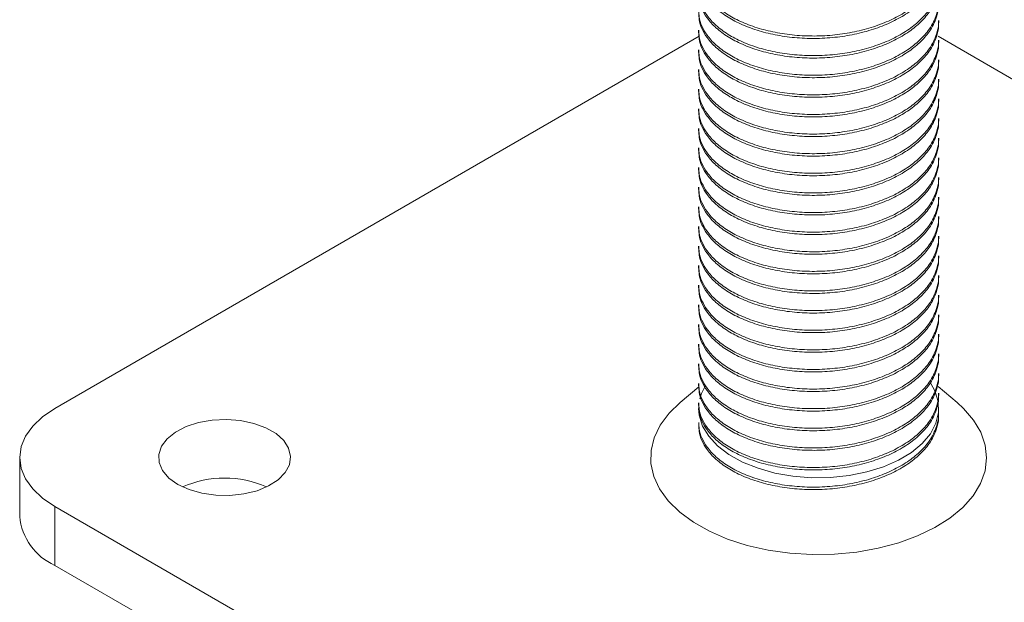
# Model space of a CAD drawing. Header units: millimetres. Extents: x 0 to 210, y 0 to 297.
# Tile 3 of 38: x 137 to 178, y 61 to 85. Entities that reach past the tile are written whole.
import ezdxf

# ---------------------------------------------------------------- set-up
doc = ezdxf.new("R2010")
doc.units = ezdxf.units.MM
doc.linetypes.add('HIDDEN', pattern=[1.905, 1.27, -0.635])
doc.layers.add('FORMAT', color=7, linetype='HIDDEN')

msp = doc.modelspace()

# ---------------------------------------------------------------- linework, layer by layer
at = {"color": 7, "linetype": 'Continuous', "lineweight": 15}
for p, q in [((164.877, 84.513), (138.04, 69.02)), ((201.679, 69.02), (174.842, 84.513)), ((164.873, 69.926), (164.087, 69.265)), ((175.632, 69.265), (174.837, 69.934)), ((136.575, 66.979), (136.575, 64.53)), ((138.04, 64.938), (166.324, 48.61)), ((138.04, 64.938), (138.04, 62.489)), ((138.04, 62.489), (166.324, 46.16))]:
    msp.add_line(p, q, dxfattribs=at)
at = {"color": 7, "linetype": 'Continuous', "lineweight": 15, "flags": 128}
for points in [[(164.91, 69.428), (164.975, 69.637), (165.126, 69.95)], [(174.528, 70.054), (174.697, 69.751), (174.714, 69.711)], [(174.729, 69.676), (174.835, 69.305), (174.851, 68.852), (174.744, 68.404), (174.517, 67.97), (174.175, 67.563), (173.727, 67.191), (173.183, 66.864), (172.558, 66.591), (171.866, 66.377), (171.125, 66.228), (170.353, 66.148), (169.568, 66.139), (168.791, 66.201), (168.04, 66.332), (167.334, 66.529), (166.69, 66.788), (166.124, 67.102), (165.65, 67.463), (165.28, 67.862), (165.022, 68.29), (164.884, 68.736), (164.86, 69.021)], [(138.04, 69.02), (137.53, 68.676), (137.12, 68.29), (136.82, 67.871), (136.637, 67.431), (136.575, 66.979), (136.637, 66.528), (136.82, 66.087), (137.12, 65.669), (137.53, 65.283), (138.04, 64.938)], [(175.632, 69.265), (175.899, 69.022), (176.317, 68.539), (176.62, 68.028), (176.801, 67.499), (176.859, 66.96), (176.793, 66.421), (176.602, 65.893), (176.291, 65.384), (175.865, 64.903), (175.332, 64.46), (174.702, 64.061), (173.985, 63.714), (173.194, 63.426), (172.344, 63.201), (171.45, 63.044), (170.527, 62.957), (169.592, 62.941), (168.662, 62.998), (167.754, 63.125), (166.883, 63.322), (166.065, 63.583), (165.315, 63.906), (164.646, 64.283), (164.07, 64.708), (163.597, 65.174), (163.236, 65.672), (162.993, 66.193), (162.873, 66.729), (162.877, 67.268), (163.007, 67.803), (163.258, 68.323), (163.627, 68.819), (164.087, 69.265)], [(143.166, 65.857), (143.63, 65.642), (144.162, 65.489), (144.74, 65.406), (145.334, 65.397), (145.918, 65.462), (146.464, 65.597), (146.947, 65.797), (147.344, 66.053), (147.637, 66.352), (147.812, 66.68), (147.86, 67.022), (147.78, 67.362), (147.574, 67.685), (147.254, 67.974), (146.834, 68.217), (146.333, 68.401), (145.774, 68.52), (145.185, 68.566), (144.593, 68.538), (144.024, 68.438), (143.506, 68.269), (143.064, 68.039), (142.717, 67.761), (142.482, 67.445), (142.37, 67.108), (142.386, 66.765), (142.529, 66.432), (142.794, 66.124), (143.166, 65.857)]]:
    msp.add_lwpolyline(points, dxfattribs=at)
at = {"color": 7, "linetype": 'Continuous', "lineweight": 15}
for centre, radius, start, end in [((145.111, 61.815), 4.311, 66.0544, 113.9456), ((139.056, 64.764), 2.492, 185.3944, 245.9257)]:
    msp.add_arc(centre, radius, start, end, dxfattribs=at)
at = {"layer": 'FORMAT', "linetype": 'Continuous', "lineweight": 15}
for p, q in [((174.86, 85.071), (174.86, 85.173)), ((164.86, 84.764), (164.86, 84.662)), ((174.86, 84.254), (174.86, 84.356)), ((164.86, 83.948), (164.86, 83.846)), ((174.86, 83.437), (174.86, 83.54)), ((164.86, 83.131), (164.86, 83.029)), ((174.86, 82.621), (174.86, 82.723)), ((164.86, 82.315), (164.86, 82.213)), ((174.86, 81.804), (174.86, 81.906)), ((164.86, 81.498), (164.86, 81.396)), ((174.86, 80.988), (174.86, 81.09)), ((164.86, 80.682), (164.86, 80.58)), ((174.86, 80.171), (174.86, 80.273)), ((164.86, 79.865), (164.86, 79.763)), ((174.86, 79.355), (174.86, 79.457)), ((164.86, 79.049), (164.86, 78.946)), ((174.86, 78.538), (174.86, 78.64)), ((164.86, 78.232), (164.86, 78.13)), ((174.86, 77.722), (174.86, 77.824)), ((164.86, 77.415), (164.86, 77.313)), ((174.86, 76.905), (174.86, 77.007)), ((164.86, 76.599), (164.86, 76.497)), ((174.86, 76.089), (174.86, 76.191)), ((164.86, 75.782), (164.86, 75.68)), ((174.86, 75.272), (174.86, 75.374)), ((164.86, 74.966), (164.86, 74.864)), ((174.86, 74.455), (174.86, 74.558)), ((164.86, 74.149), (164.86, 74.047)), ((174.86, 73.639), (174.86, 73.741)), ((164.86, 73.333), (164.86, 73.231)), ((174.86, 72.822), (174.86, 72.924)), ((164.86, 72.516), (164.86, 72.414)), ((174.86, 72.006), (174.86, 72.108)), ((164.86, 71.7), (164.86, 71.598)), ((174.86, 71.189), (174.86, 71.291)), ((164.86, 70.883), (164.86, 70.781)), ((174.86, 70.373), (174.86, 70.475)), ((164.86, 70.067), (164.86, 69.965)), ((174.86, 69.556), (174.86, 69.658)), ((164.86, 69.25), (164.86, 69.148))]:
    msp.add_line(p, q, dxfattribs=at)
for points in [[(164.871, 87.214), (164.871, 87.127), (164.87, 86.911), (164.984, 86.567), (165.208, 86.172), (165.567, 85.776), (166.063, 85.406), (166.673, 85.086), (167.367, 84.833), (168.138, 84.649), (168.952, 84.541), (169.799, 84.514), (170.639, 84.571), (171.465, 84.711), (172.239, 84.928), (172.951, 85.219), (173.57, 85.57), (174.088, 85.98), (174.52, 86.473), (174.767, 86.983), (174.864, 87.385), (174.851, 87.574), (174.848, 87.622)], [(164.871, 87.112), (164.871, 87.025), (164.87, 86.809), (164.984, 86.465), (165.208, 86.07), (165.567, 85.674), (166.063, 85.303), (166.673, 84.984), (167.367, 84.731), (168.138, 84.546), (168.952, 84.439), (169.799, 84.412), (170.639, 84.469), (171.465, 84.609), (172.239, 84.826), (172.951, 85.117), (173.57, 85.468), (174.088, 85.878), (174.52, 86.371), (174.767, 86.881), (174.864, 87.283), (174.851, 87.472), (174.848, 87.52)], [(164.871, 86.398), (164.871, 86.31), (164.87, 86.094), (164.984, 85.751), (165.208, 85.355), (165.567, 84.96), (166.063, 84.589), (166.673, 84.27), (167.367, 84.016), (168.138, 83.832), (168.952, 83.724), (169.799, 83.698), (170.639, 83.755), (171.465, 83.895), (172.239, 84.111), (172.951, 84.402), (173.57, 84.754), (174.088, 85.163), (174.52, 85.657), (174.767, 86.166), (174.864, 86.568), (174.851, 86.757), (174.848, 86.806)], [(164.871, 86.295), (164.871, 86.208), (164.87, 85.992), (164.984, 85.649), (165.208, 85.253), (165.567, 84.858), (166.063, 84.487), (166.673, 84.168), (167.367, 83.914), (168.138, 83.73), (168.952, 83.622), (169.799, 83.596), (170.639, 83.653), (171.465, 83.793), (172.239, 84.009), (172.951, 84.3), (173.57, 84.652), (174.088, 85.061), (174.52, 85.555), (174.767, 86.064), (174.864, 86.466), (174.851, 86.655), (174.848, 86.703)], [(164.871, 85.581), (164.871, 85.494), (164.87, 85.278), (164.984, 84.934), (165.208, 84.539), (165.567, 84.143), (166.063, 83.772), (166.673, 83.453), (167.367, 83.2), (168.138, 83.015), (168.952, 82.908), (169.799, 82.881), (170.639, 82.938), (171.465, 83.078), (172.239, 83.295), (172.951, 83.586), (173.57, 83.937), (174.088, 84.347), (174.52, 84.84), (174.767, 85.35), (174.864, 85.752), (174.851, 85.941), (174.848, 85.989)], [(164.871, 85.479), (164.871, 85.392), (164.87, 85.176), (164.984, 84.832), (165.208, 84.437), (165.567, 84.041), (166.063, 83.67), (166.673, 83.351), (167.367, 83.098), (168.138, 82.913), (168.952, 82.806), (169.799, 82.779), (170.639, 82.836), (171.465, 82.976), (172.239, 83.193), (172.951, 83.484), (173.57, 83.835), (174.088, 84.245), (174.52, 84.738), (174.767, 85.248), (174.864, 85.65), (174.851, 85.839), (174.848, 85.887)], [(164.871, 84.764), (164.871, 84.677), (164.87, 84.461), (164.984, 84.118), (165.208, 83.722), (165.567, 83.327), (166.063, 82.956), (166.673, 82.636), (167.367, 82.383), (168.138, 82.199), (168.952, 82.091), (169.799, 82.065), (170.639, 82.122), (171.465, 82.262), (172.239, 82.478), (172.951, 82.769), (173.57, 83.121), (174.088, 83.53), (174.52, 84.024), (174.767, 84.533), (174.864, 84.935), (174.851, 85.124), (174.848, 85.172)], [(164.871, 84.662), (164.871, 84.575), (164.87, 84.359), (164.984, 84.016), (165.208, 83.62), (165.567, 83.225), (166.063, 82.854), (166.673, 82.534), (167.367, 82.281), (168.138, 82.097), (168.952, 81.989), (169.799, 81.962), (170.639, 82.02), (171.465, 82.16), (172.239, 82.376), (172.951, 82.667), (173.57, 83.019), (174.088, 83.428), (174.52, 83.922), (174.767, 84.431), (174.864, 84.833), (174.851, 85.022), (174.848, 85.07)], [(164.871, 83.948), (164.871, 83.861), (164.87, 83.645), (164.984, 83.301), (165.208, 82.906), (165.567, 82.51), (166.063, 82.139), (166.673, 81.82), (167.367, 81.567), (168.138, 81.382), (168.952, 81.275), (169.799, 81.248), (170.639, 81.305), (171.465, 81.445), (172.239, 81.662), (172.951, 81.953), (173.57, 82.304), (174.088, 82.714), (174.52, 83.207), (174.767, 83.717), (174.864, 84.119), (174.851, 84.308), (174.848, 84.356)], [(164.871, 83.846), (164.871, 83.759), (164.87, 83.543), (164.984, 83.199), (165.208, 82.803), (165.567, 82.408), (166.063, 82.037), (166.673, 81.718), (167.367, 81.465), (168.138, 81.28), (168.952, 81.173), (169.799, 81.146), (170.639, 81.203), (171.465, 81.343), (172.239, 81.56), (172.951, 81.851), (173.57, 82.202), (174.088, 82.612), (174.52, 83.105), (174.767, 83.615), (174.864, 84.016), (174.851, 84.206), (174.848, 84.254)], [(164.871, 83.131), (164.871, 83.044), (164.87, 82.828), (164.984, 82.485), (165.208, 82.089), (165.567, 81.694), (166.063, 81.323), (166.673, 81.003), (167.367, 80.75), (168.138, 80.566), (168.952, 80.458), (169.799, 80.431), (170.639, 80.489), (171.465, 80.629), (172.239, 80.845), (172.951, 81.136), (173.57, 81.488), (174.088, 81.897), (174.52, 82.391), (174.767, 82.9), (174.864, 83.302), (174.851, 83.491), (174.848, 83.539)], [(164.871, 83.029), (164.871, 82.942), (164.87, 82.726), (164.984, 82.383), (165.208, 81.987), (165.567, 81.592), (166.063, 81.221), (166.673, 80.901), (167.367, 80.648), (168.138, 80.464), (168.952, 80.356), (169.799, 80.329), (170.639, 80.387), (171.465, 80.527), (172.239, 80.743), (172.951, 81.034), (173.57, 81.385), (174.088, 81.795), (174.52, 82.289), (174.767, 82.798), (174.864, 83.2), (174.851, 83.389), (174.848, 83.437)], [(164.871, 82.315), (164.871, 82.228), (164.87, 82.012), (164.984, 81.668), (165.208, 81.272), (165.567, 80.877), (166.063, 80.506), (166.673, 80.187), (167.367, 79.934), (168.138, 79.749), (168.952, 79.642), (169.799, 79.615), (170.639, 79.672), (171.465, 79.812), (172.239, 80.029), (172.951, 80.32), (173.57, 80.671), (174.088, 81.081), (174.52, 81.574), (174.767, 82.084), (174.864, 82.485), (174.851, 82.675), (174.848, 82.723)], [(164.871, 82.213), (164.871, 82.126), (164.87, 81.91), (164.984, 81.566), (165.208, 81.17), (165.567, 80.775), (166.063, 80.404), (166.673, 80.085), (167.367, 79.832), (168.138, 79.647), (168.952, 79.54), (169.799, 79.513), (170.639, 79.57), (171.465, 79.71), (172.239, 79.927), (172.951, 80.217), (173.57, 80.569), (174.088, 80.979), (174.52, 81.472), (174.767, 81.982), (174.864, 82.383), (174.851, 82.573), (174.848, 82.621)], [(164.871, 81.498), (164.871, 81.411), (164.87, 81.195), (164.984, 80.852), (165.208, 80.456), (165.567, 80.061), (166.063, 79.69), (166.673, 79.37), (167.367, 79.117), (168.138, 78.933), (168.952, 78.825), (169.799, 78.798), (170.639, 78.856), (171.465, 78.996), (172.239, 79.212), (172.951, 79.503), (173.57, 79.854), (174.088, 80.264), (174.52, 80.758), (174.767, 81.267), (174.864, 81.669), (174.851, 81.858), (174.848, 81.906)], [(164.871, 81.396), (164.871, 81.309), (164.87, 81.093), (164.984, 80.75), (165.208, 80.354), (165.567, 79.958), (166.063, 79.588), (166.673, 79.268), (167.367, 79.015), (168.138, 78.831), (168.952, 78.723), (169.799, 78.696), (170.639, 78.753), (171.465, 78.894), (172.239, 79.11), (172.951, 79.401), (173.57, 79.752), (174.088, 80.162), (174.52, 80.656), (174.767, 81.165), (174.864, 81.567), (174.851, 81.756), (174.848, 81.804)], [(164.871, 80.682), (164.871, 80.595), (164.87, 80.379), (164.984, 80.035), (165.208, 79.639), (165.567, 79.244), (166.063, 78.873), (166.673, 78.554), (167.367, 78.301), (168.138, 78.116), (168.952, 78.009), (169.799, 77.982), (170.639, 78.039), (171.465, 78.179), (172.239, 78.396), (172.951, 78.686), (173.57, 79.038), (174.088, 79.448), (174.52, 79.941), (174.767, 80.451), (174.864, 80.852), (174.851, 81.042), (174.848, 81.09)], [(164.871, 80.58), (164.871, 80.492), (164.87, 80.277), (164.984, 79.933), (165.208, 79.537), (165.567, 79.142), (166.063, 78.771), (166.673, 78.452), (167.367, 78.198), (168.138, 78.014), (168.952, 77.907), (169.799, 77.88), (170.639, 77.937), (171.465, 78.077), (172.239, 78.294), (172.951, 78.584), (173.57, 78.936), (174.088, 79.346), (174.52, 79.839), (174.767, 80.348), (174.864, 80.75), (174.851, 80.939), (174.848, 80.988)], [(164.871, 79.865), (164.871, 79.778), (164.87, 79.562), (164.984, 79.219), (165.208, 78.823), (165.567, 78.427), (166.063, 78.057), (166.673, 77.737), (167.367, 77.484), (168.138, 77.3), (168.952, 77.192), (169.799, 77.165), (170.639, 77.222), (171.465, 77.362), (172.239, 77.579), (172.951, 77.87), (173.57, 78.221), (174.088, 78.631), (174.52, 79.125), (174.767, 79.634), (174.864, 80.036), (174.851, 80.225), (174.848, 80.273)], [(164.871, 79.763), (164.871, 79.676), (164.87, 79.46), (164.984, 79.116), (165.208, 78.721), (165.567, 78.325), (166.063, 77.955), (166.673, 77.635), (167.367, 77.382), (168.138, 77.198), (168.952, 77.09), (169.799, 77.063), (170.639, 77.12), (171.465, 77.26), (172.239, 77.477), (172.951, 77.768), (173.57, 78.119), (174.088, 78.529), (174.52, 79.022), (174.767, 79.532), (174.864, 79.934), (174.851, 80.123), (174.848, 80.171)], [(164.871, 79.049), (164.871, 78.961), (164.87, 78.746), (164.984, 78.402), (165.208, 78.006), (165.567, 77.611), (166.063, 77.24), (166.673, 76.921), (167.367, 76.667), (168.138, 76.483), (168.952, 76.376), (169.799, 76.349), (170.639, 76.406), (171.465, 76.546), (172.239, 76.763), (172.951, 77.053), (173.57, 77.405), (174.088, 77.815), (174.52, 78.308), (174.767, 78.817), (174.864, 79.219), (174.851, 79.408), (174.848, 79.457)], [(164.871, 78.947), (164.871, 78.859), (164.87, 78.643), (164.984, 78.3), (165.208, 77.904), (165.567, 77.509), (166.063, 77.138), (166.673, 76.819), (167.367, 76.565), (168.138, 76.381), (168.952, 76.273), (169.799, 76.247), (170.639, 76.304), (171.465, 76.444), (172.239, 76.66), (172.951, 76.951), (173.57, 77.303), (174.088, 77.712), (174.52, 78.206), (174.767, 78.715), (174.864, 79.117), (174.851, 79.306), (174.848, 79.355)], [(164.871, 78.232), (164.871, 78.145), (164.87, 77.929), (164.984, 77.585), (165.208, 77.19), (165.567, 76.794), (166.063, 76.424), (166.673, 76.104), (167.367, 75.851), (168.138, 75.667), (168.952, 75.559), (169.799, 75.532), (170.639, 75.589), (171.465, 75.729), (172.239, 75.946), (172.951, 76.237), (173.57, 76.588), (174.088, 76.998), (174.52, 77.491), (174.767, 78.001), (174.864, 78.403), (174.851, 78.592), (174.848, 78.64)], [(164.871, 78.13), (164.871, 78.043), (164.87, 77.827), (164.984, 77.483), (165.208, 77.088), (165.567, 76.692), (166.063, 76.322), (166.673, 76.002), (167.367, 75.749), (168.138, 75.564), (168.952, 75.457), (169.799, 75.43), (170.639, 75.487), (171.465, 75.627), (172.239, 75.844), (172.951, 76.135), (173.57, 76.486), (174.088, 76.896), (174.52, 77.389), (174.767, 77.899), (174.864, 78.301), (174.851, 78.49), (174.848, 78.538)], [(164.871, 77.416), (164.871, 77.328), (164.87, 77.112), (164.984, 76.769), (165.208, 76.373), (165.567, 75.978), (166.063, 75.607), (166.673, 75.288), (167.367, 75.034), (168.138, 74.85), (168.952, 74.742), (169.799, 74.716), (170.639, 74.773), (171.465, 74.913), (172.239, 75.129), (172.951, 75.42), (173.57, 75.772), (174.088, 76.181), (174.52, 76.675), (174.767, 77.184), (174.864, 77.586), (174.851, 77.775), (174.848, 77.824)], [(164.871, 77.314), (164.871, 77.226), (164.87, 77.01), (164.984, 76.667), (165.208, 76.271), (165.567, 75.876), (166.063, 75.505), (166.673, 75.186), (167.367, 74.932), (168.138, 74.748), (168.952, 74.64), (169.799, 74.614), (170.639, 74.671), (171.465, 74.811), (172.239, 75.027), (172.951, 75.318), (173.57, 75.67), (174.088, 76.079), (174.52, 76.573), (174.767, 77.082), (174.864, 77.484), (174.851, 77.673), (174.848, 77.722)], [(164.871, 76.599), (164.871, 76.512), (164.87, 76.296), (164.984, 75.952), (165.208, 75.557), (165.567, 75.161), (166.063, 74.79), (166.673, 74.471), (167.367, 74.218), (168.138, 74.033), (168.952, 73.926), (169.799, 73.899), (170.639, 73.956), (171.465, 74.096), (172.239, 74.313), (172.951, 74.604), (173.57, 74.955), (174.088, 75.365), (174.52, 75.858), (174.767, 76.368), (174.864, 76.77), (174.851, 76.959), (174.848, 77.007)], [(164.871, 76.497), (164.871, 76.41), (164.87, 76.194), (164.984, 75.85), (165.208, 75.455), (165.567, 75.059), (166.063, 74.688), (166.673, 74.369), (167.367, 74.116), (168.138, 73.931), (168.952, 73.824), (169.799, 73.797), (170.639, 73.854), (171.465, 73.994), (172.239, 74.211), (172.951, 74.502), (173.57, 74.853), (174.088, 75.263), (174.52, 75.756), (174.767, 76.266), (174.864, 76.668), (174.851, 76.857), (174.848, 76.905)], [(164.871, 75.783), (164.871, 75.695), (164.87, 75.479), (164.984, 75.136), (165.208, 74.74), (165.567, 74.345), (166.063, 73.974), (166.673, 73.655), (167.367, 73.401), (168.138, 73.217), (168.952, 73.109), (169.799, 73.083), (170.639, 73.14), (171.465, 73.28), (172.239, 73.496), (172.951, 73.787), (173.57, 74.139), (174.088, 74.548), (174.52, 75.042), (174.767, 75.551), (174.864, 75.953), (174.851, 76.142), (174.848, 76.19)], [(164.871, 75.68), (164.871, 75.593), (164.87, 75.377), (164.984, 75.034), (165.208, 74.638), (165.567, 74.243), (166.063, 73.872), (166.673, 73.552), (167.367, 73.299), (168.138, 73.115), (168.952, 73.007), (169.799, 72.98), (170.639, 73.038), (171.465, 73.178), (172.239, 73.394), (172.951, 73.685), (173.57, 74.037), (174.088, 74.446), (174.52, 74.94), (174.767, 75.449), (174.864, 75.851), (174.851, 76.04), (174.848, 76.088)], [(164.871, 74.966), (164.871, 74.879), (164.87, 74.663), (164.984, 74.319), (165.208, 73.924), (165.567, 73.528), (166.063, 73.157), (166.673, 72.838), (167.367, 72.585), (168.138, 72.4), (168.952, 72.293), (169.799, 72.266), (170.639, 72.323), (171.465, 72.463), (172.239, 72.68), (172.951, 72.971), (173.57, 73.322), (174.088, 73.732), (174.52, 74.225), (174.767, 74.735), (174.864, 75.137), (174.851, 75.326), (174.848, 75.374)], [(164.871, 74.864), (164.871, 74.777), (164.87, 74.561), (164.984, 74.217), (165.208, 73.821), (165.567, 73.426), (166.063, 73.055), (166.673, 72.736), (167.367, 72.483), (168.138, 72.298), (168.952, 72.191), (169.799, 72.164), (170.639, 72.221), (171.465, 72.361), (172.239, 72.578), (172.951, 72.869), (173.57, 73.22), (174.088, 73.63), (174.52, 74.123), (174.767, 74.633), (174.864, 75.035), (174.851, 75.224), (174.848, 75.272)], [(164.871, 74.149), (164.871, 74.062), (164.87, 73.846), (164.984, 73.503), (165.208, 73.107), (165.567, 72.712), (166.063, 72.341), (166.673, 72.021), (167.367, 71.768), (168.138, 71.584), (168.952, 71.476), (169.799, 71.449), (170.639, 71.507), (171.465, 71.647), (172.239, 71.863), (172.951, 72.154), (173.57, 72.506), (174.088, 72.915), (174.52, 73.409), (174.767, 73.918), (174.864, 74.32), (174.851, 74.509), (174.848, 74.557)], [(164.871, 74.047), (164.871, 73.96), (164.87, 73.744), (164.984, 73.401), (165.208, 73.005), (165.567, 72.61), (166.063, 72.239), (166.673, 71.919), (167.367, 71.666), (168.138, 71.482), (168.952, 71.374), (169.799, 71.347), (170.639, 71.405), (171.465, 71.545), (172.239, 71.761), (172.951, 72.052), (173.57, 72.404), (174.088, 72.813), (174.52, 73.307), (174.767, 73.816), (174.864, 74.218), (174.851, 74.407), (174.848, 74.455)], [(164.871, 73.333), (164.871, 73.246), (164.87, 73.03), (164.984, 72.686), (165.208, 72.29), (165.567, 71.895), (166.063, 71.524), (166.673, 71.205), (167.367, 70.952), (168.138, 70.767), (168.952, 70.66), (169.799, 70.633), (170.639, 70.69), (171.465, 70.83), (172.239, 71.047), (172.951, 71.338), (173.57, 71.689), (174.088, 72.099), (174.52, 72.592), (174.767, 73.102), (174.864, 73.504), (174.851, 73.693), (174.848, 73.741)], [(164.871, 73.231), (164.871, 73.144), (164.87, 72.928), (164.984, 72.584), (165.208, 72.188), (165.567, 71.793), (166.063, 71.422), (166.673, 71.103), (167.367, 70.85), (168.138, 70.665), (168.952, 70.558), (169.799, 70.531), (170.639, 70.588), (171.465, 70.728), (172.239, 70.945), (172.951, 71.236), (173.57, 71.587), (174.088, 71.997), (174.52, 72.49), (174.767, 73), (174.864, 73.401), (174.851, 73.591), (174.848, 73.639)], [(164.871, 72.516), (164.871, 72.429), (164.87, 72.213), (164.984, 71.87), (165.208, 71.474), (165.567, 71.079), (166.063, 70.708), (166.673, 70.388), (167.367, 70.135), (168.138, 69.951), (168.952, 69.843), (169.799, 69.816), (170.639, 69.874), (171.465, 70.014), (172.239, 70.23), (172.951, 70.521), (173.57, 70.873), (174.088, 71.282), (174.52, 71.776), (174.767, 72.285), (174.864, 72.687), (174.851, 72.876), (174.848, 72.924)], [(164.871, 72.414), (164.871, 72.327), (164.87, 72.111), (164.984, 71.768), (165.208, 71.372), (165.567, 70.976), (166.063, 70.606), (166.673, 70.286), (167.367, 70.033), (168.138, 69.849), (168.952, 69.741), (169.799, 69.714), (170.639, 69.772), (171.465, 69.912), (172.239, 70.128), (172.951, 70.419), (173.57, 70.77), (174.088, 71.18), (174.52, 71.674), (174.767, 72.183), (174.864, 72.585), (174.851, 72.774), (174.848, 72.822)], [(164.871, 71.7), (164.871, 71.613), (164.87, 71.397), (164.984, 71.053), (165.208, 70.657), (165.567, 70.262), (166.063, 69.891), (166.673, 69.572), (167.367, 69.319), (168.138, 69.134), (168.952, 69.027), (169.799, 69), (170.639, 69.057), (171.465, 69.197), (172.239, 69.414), (172.951, 69.705), (173.57, 70.056), (174.088, 70.466), (174.52, 70.959), (174.767, 71.469), (174.864, 71.87), (174.851, 72.06), (174.848, 72.108)], [(164.871, 71.598), (164.871, 71.511), (164.87, 71.295), (164.984, 70.951), (165.208, 70.555), (165.567, 70.16), (166.063, 69.789), (166.673, 69.47), (167.367, 69.216), (168.138, 69.032), (168.952, 68.925), (169.799, 68.898), (170.639, 68.955), (171.465, 69.095), (172.239, 69.312), (172.951, 69.602), (173.57, 69.954), (174.088, 70.364), (174.52, 70.857), (174.767, 71.367), (174.864, 71.768), (174.851, 71.958), (174.848, 72.006)], [(164.871, 70.883), (164.871, 70.796), (164.87, 70.58), (164.984, 70.237), (165.208, 69.841), (165.567, 69.445), (166.063, 69.075), (166.673, 68.755), (167.367, 68.502), (168.138, 68.318), (168.952, 68.21), (169.799, 68.183), (170.639, 68.241), (171.465, 68.381), (172.239, 68.597), (172.951, 68.888), (173.57, 69.239), (174.088, 69.649), (174.52, 70.143), (174.767, 70.652), (174.864, 71.054), (174.851, 71.243), (174.848, 71.291)], [(164.871, 70.781), (164.871, 70.694), (164.87, 70.478), (164.984, 70.135), (165.208, 69.739), (165.567, 69.343), (166.063, 68.973), (166.673, 68.653), (167.367, 68.4), (168.138, 68.216), (168.952, 68.108), (169.799, 68.081), (170.639, 68.138), (171.465, 68.278), (172.239, 68.495), (172.951, 68.786), (173.57, 69.137), (174.088, 69.547), (174.52, 70.041), (174.767, 70.55), (174.864, 70.952), (174.851, 71.141), (174.848, 71.189)], [(164.871, 70.067), (164.871, 69.979), (164.87, 69.764), (164.984, 69.42), (165.208, 69.024), (165.567, 68.629), (166.063, 68.258), (166.673, 67.939), (167.367, 67.685), (168.138, 67.501), (168.952, 67.394), (169.799, 67.367), (170.639, 67.424), (171.465, 67.564), (172.239, 67.781), (172.951, 68.071), (173.57, 68.423), (174.088, 68.833), (174.52, 69.326), (174.767, 69.835), (174.864, 70.237), (174.851, 70.426), (174.848, 70.475)], [(164.871, 69.965), (164.871, 69.877), (164.87, 69.662), (164.984, 69.318), (165.208, 68.922), (165.567, 68.527), (166.063, 68.156), (166.673, 67.837), (167.367, 67.583), (168.138, 67.399), (168.952, 67.292), (169.799, 67.265), (170.639, 67.322), (171.465, 67.462), (172.239, 67.678), (172.951, 67.969), (173.57, 68.321), (174.088, 68.73), (174.52, 69.224), (174.767, 69.733), (174.864, 70.135), (174.851, 70.324), (174.848, 70.373)], [(164.871, 69.25), (164.871, 69.163), (164.87, 68.947), (164.984, 68.603), (165.208, 68.208), (165.567, 67.812), (166.063, 67.442), (166.673, 67.122), (167.367, 66.869), (168.138, 66.685), (168.952, 66.577), (169.799, 66.55), (170.639, 66.607), (171.465, 66.747), (172.239, 66.964), (172.951, 67.255), (173.57, 67.606), (174.088, 68.016), (174.52, 68.51), (174.767, 69.019), (174.864, 69.421), (174.851, 69.61), (174.848, 69.658)], [(164.871, 69.148), (164.871, 69.061), (164.87, 68.845), (164.984, 68.501), (165.208, 68.106), (165.567, 67.71), (166.063, 67.34), (166.673, 67.02), (167.367, 66.767), (168.138, 66.583), (168.952, 66.475), (169.799, 66.448), (170.639, 66.505), (171.465, 66.645), (172.239, 66.862), (172.951, 67.153), (173.57, 67.504), (174.088, 67.914), (174.52, 68.407), (174.767, 68.917), (174.864, 69.319), (174.851, 69.508), (174.848, 69.556)], [(164.871, 68.434), (164.871, 68.346), (164.87, 68.131), (164.984, 67.787), (165.208, 67.391), (165.567, 66.996), (166.063, 66.625), (166.673, 66.306), (167.367, 66.052), (168.138, 65.868), (168.952, 65.761), (169.799, 65.734), (170.639, 65.791), (171.465, 65.931), (172.239, 66.147), (172.951, 66.438), (173.57, 66.79), (174.088, 67.199), (174.52, 67.693), (174.767, 68.202), (174.864, 68.604), (174.851, 68.793), (174.848, 68.842)], [(164.871, 68.332), (164.871, 68.244), (164.87, 68.028), (164.984, 67.685), (165.208, 67.289), (165.567, 66.894), (166.063, 66.523), (166.673, 66.204), (167.367, 65.95), (168.138, 65.766), (168.952, 65.658), (169.799, 65.632), (170.639, 65.689), (171.465, 65.829), (172.239, 66.045), (172.951, 66.336), (173.57, 66.688), (174.088, 67.097), (174.52, 67.591), (174.767, 68.1), (174.864, 68.502), (174.851, 68.691), (174.848, 68.74)]]:
    msp.add_open_spline(points, degree=3, knots=[0, 0, 0, 0, 0.030262, 0.074886, 0.120416, 0.173362, 0.227843, 0.280792, 0.335275, 0.388232, 0.442725, 0.495672, 0.550154, 0.603101, 0.657582, 0.710539, 0.765032, 0.81798, 0.872463, 0.940109, 0.984733, 1, 1, 1, 1], dxfattribs=at)

doc.saveas('drawing.dxf')
